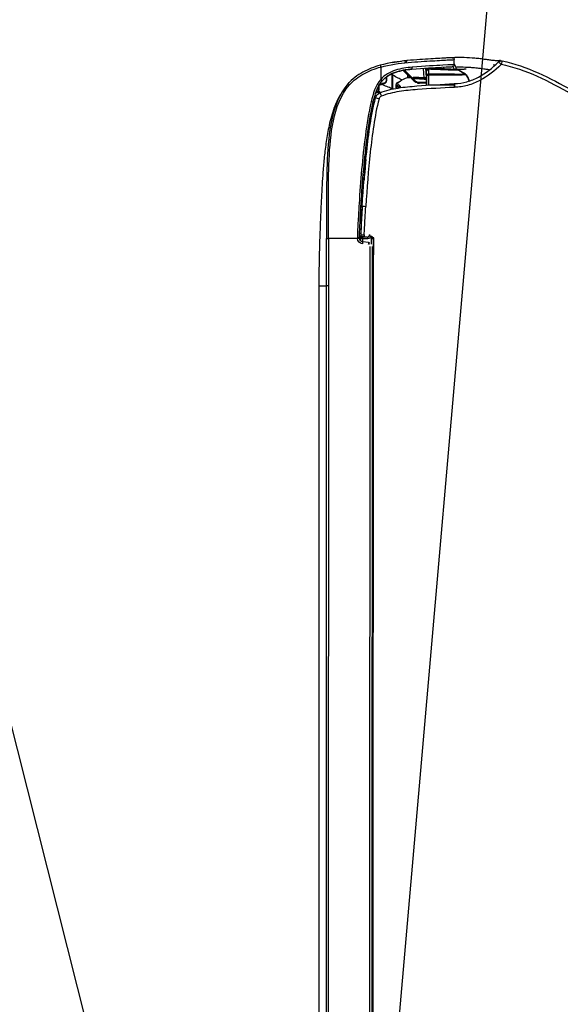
# Model space of a CAD drawing. Header units: millimetres. Extents: x 922208 to 1069538, y -182208 to -99877.
# Tile 185 of 256: x 997838 to 997977, y -165619 to -165365. Entities that reach past the tile are written whole.
import ezdxf
from ezdxf import colors
from ezdxf.entities.mleader import LeaderData, LeaderLine
from ezdxf.math import Vec2, Vec3

# ---------------------------------------------------------------- set-up
doc = ezdxf.new("R2010")
doc.units = ezdxf.units.MM
doc.header["$MEASUREMENT"] = 0
doc.layers.add('IS_KLIM Opis_Średnice', color=7, linetype='Continuous', lineweight=9)
doc.layers.add('IS_KLIM_urządzenia', color=3, linetype='Continuous')

# ---------------------------------------------------------------- blocks, each defined once
blk = doc.blocks.new('G$CFEA986A8')
at = {"layer": 'IS_KLIM_urządzenia', "linetype": 'Continuous'}
for p, q in [((2.71, 28.23), (3.1, 35.54)), ((3.1, 35.54), (3.1, 35.54)), ((3.24, 36.01), (3.24, 36.02)), ((3.24, 36.02), (3.24, 36.01)), ((2.74, 28.23), (2.74, 28.23)), ((3.03, 28.23), (3.03, 28.23)), ((4.22, 28.23), (4.22, 28.23)), ((4.55, 28.23), (4.55, 28.23)), ((2.73, 27.62), (4.82, 27.62)), ((2.74, 27.41), (5, 27.61)), ((5.25, 27.13), (2.77, 26.91)), ((3.18, 21.95), (5.57, 24.34)), ((5.93, 24.34), (3.22, 21.63)), ((5.57, 24.34), (5.44, 24.33)), ((5.57, 24.34), (5.85, 24.61)), ((5.93, 24.34), (5.57, 24.34)), ((6.02, 24.44), (5.93, 24.34)), ((46.34, 14.13), (46.34, 14)), ((50.7, 14.13), (46.34, 14.13)), ((46.52, 13.99), (46.52, 13.96)), ((46.52, 13.96), (921.55, 13.84)), ((46.52, 13.51), (46.52, 13.96)), ((48, 13.51), (46.52, 13.51)), ((47.59, 12.8), (47.38, 11.3)), ((48.58, 13.7), (919.48, 13.58)), ((919.48, 13.06), (48.58, 13.18)), ((46.64, 11.21), (47.36, 11.21)), ((46.64, 11.21), (46.64, 10.75)), ((47.11, 10.75), (46.64, 10.75)), ((46.54, 9.92), (46.54, 2.46)), ((58.73, 0), (909.33, -0.12)), ((58.74, 2.46), (909.33, 2.34)), ((909.33, 1.87), (58.74, 1.98)), ((58.74, 0), (58.74, 1.98))]:
    blk.add_line(p, q, dxfattribs=at)
for points in [[(37.64, 10.75, 0), (37.64, 10.76, 0), (37.64, 10.76, 0), (37.64, 10.77, 0), (37.64, 10.78, 0), (37.64, 10.79, 0), (37.64, 10.8, 0), (37.64, 10.81, 0), (37.64, 10.82, 0), (37.64, 10.83, 0), (37.64, 10.84, 0), (37.64, 10.84, 0), (37.65, 10.85, 0), (37.65, 10.86, 0), (37.65, 10.87, 0), (37.65, 10.88, 0), (37.65, 10.89, 0), (37.65, 10.9, 0), (37.65, 10.91, 0), (37.65, 10.92, 0), (37.65, 10.92, 0), (37.65, 10.93, 0), (37.65, 10.94, 0), (37.65, 10.95, 0), (37.65, 10.96, 0), (37.65, 10.97, 0), (37.65, 10.98, 0), (37.65, 10.99, 0), (37.65, 11, 0), (37.65, 11, 0), (37.65, 11.01, 0), (37.65, 11.02, 0), (37.65, 11.03, 0), (37.65, 11.04, 0), (37.65, 11.05, 0), (37.65, 11.06, 0), (37.65, 11.07, 0), (37.65, 11.08, 0), (37.65, 11.08, 0), (37.65, 11.09, 0), (37.65, 11.1, 0), (37.65, 11.11, 0), (37.65, 11.12, 0), (37.65, 11.13, 0), (37.66, 11.14, 0), (37.66, 11.15, 0), (37.66, 11.16, 0), (37.66, 11.16, 0), (37.66, 11.17, 0), (37.66, 11.18, 0), (37.66, 11.19, 0)], [(37.72, 10.74, 0), (37.72, 10.75, 0), (37.72, 10.76, 0), (37.72, 10.77, 0), (37.72, 10.78, 0), (37.72, 10.79, 0), (37.72, 10.79, 0), (37.72, 10.8, 0), (37.72, 10.81, 0), (37.72, 10.82, 0), (37.72, 10.83, 0), (37.73, 10.84, 0), (37.73, 10.85, 0), (37.73, 10.86, 0), (37.73, 10.87, 0), (37.73, 10.87, 0), (37.73, 10.88, 0), (37.73, 10.89, 0), (37.73, 10.9, 0), (37.73, 10.91, 0), (37.73, 10.92, 0), (37.73, 10.93, 0), (37.73, 10.94, 0), (37.73, 10.95, 0), (37.73, 10.95, 0), (37.73, 10.96, 0), (37.73, 10.97, 0), (37.73, 10.98, 0), (37.73, 10.99, 0), (37.73, 11, 0), (37.73, 11.01, 0), (37.73, 11.02, 0), (37.73, 11.03, 0), (37.73, 11.03, 0), (37.73, 11.04, 0), (37.73, 11.05, 0), (37.73, 11.06, 0), (37.73, 11.07, 0), (37.73, 11.08, 0), (37.73, 11.09, 0), (37.73, 11.1, 0), (37.73, 11.11, 0), (37.73, 11.11, 0), (37.73, 11.12, 0), (37.73, 11.13, 0), (37.74, 11.14, 0), (37.74, 11.15, 0), (37.74, 11.16, 0), (37.74, 11.17, 0), (37.74, 11.18, 0), (37.74, 11.19, 0)]]:
    blk.add_polyline3d(points, dxfattribs=at)
at = {"layer": 'IS_KLIM_urządzenia', "linetype": 'Continuous', "extrusion": (0, 0, -1)}
for centre, radius, start, end in [((-1.84, 46.94), 1, 314.7826, 11.7219), ((-0.53, 34.35), 0.5, 357.2068, 90), ((-1.83, 34.35), 0.5, 90, 177.181), ((-46.64, 11.25), 0.5, 270, 357), ((-46.39, 11.44), 1, 188, 264.2856), ((-46.39, 11.42), 1.5, 188, 264.2856)]:
    blk.add_arc(centre, radius, start, end, dxfattribs=at)
at = {"layer": 'IS_KLIM_urządzenia', "linetype": 'Continuous', "extrusion": (-1.54693e-05, -6.12303e-17, -1)}
blk.add_arc((-3.24, 28.23, -0.01), 0.498, 270, 359.4983, dxfattribs=at)
at = {"layer": 'IS_KLIM_urządzenia', "linetype": 'Continuous'}
for centre, start, end in [((2.5, 23.81), 5.1428, 5.6972), ((48.11, 12.87), 160.3327, 163.928), ((45.54, 11.27), 267.736, 0)]:
    blk.add_arc(centre, 0.5, start, end, dxfattribs=at)
for centre, major_axis, ratio, start_param, end_param in [((1.84, 46.94), (0.979, -0.203), 0.056856, 3.141593, 4.651384), ((1.84, 46.94), (0.704, 0.71), 0.020204, 1.651706, 3.141593), ((7.71, 34.94), (-0.999, -0.049), 0.051256, 0, 1.514472), ((7.71, 34.9), (-0.999, -0.047), 0.051373, 0, 1.514578), ((3.38, 28.23), (0, -0.498), 0.705765, 4.721116, 6.283185), ((3.96, 27.4), (0.499, -0.033), 0.703948, 0.778487, 1.449237), ((6.36, 25.91), (0.25, 0.009), 0.004928, 6.283059, 7.845078), ((2.49, 23.87), (-0.498, -0.042), 0.40242, 3.141593, 4.712356), ((2.5, 23.81), (-0.498, -0.05), 0.399009, 3.140125, 4.706849), ((2.5, 23.81), (-0.498, -0.045), 0.399039, 3.141593, 4.710711), ((5.85, 24.61), (-0.177, 0.177), 0.009872, 3.141593, 4.709921), ((1.28, 22.79), (0.498, 0.048), 0.655613, 3.140676, 4.596546), ((6.84, 20.48), (0.38, 0.325), 0.906204, 2.398026, 3.130887), ((7.44, 20.5), (-0.376, 0.33), 0.885836, 0.804441, 2.115185), ((7.76, 20.85), (-0.367, 0.34), 0.8822, 0.840111, 2.138766), ((8.04, 20.89), (0.282, 0.413), 0.898755, 2.160862, 3.167773), ((2.45, 15.93), (0.482, 0.133), 0.040619, 3.141593, 4.662666), ((5.63, 15.93), (-0.326, -0.379), 0.006066, 1.506881, 3.141593), ((5.72, 17.3), (0, 0.2), 0.576627, 4.721116, 6.283185), ((6.49, 16.72), (0.192, 0.056), 0.184381, 5.301873, 6.283185), ((8.07, 15.3), (0, 0.2), 0.433029, 4.721116, 6.283185), ((8.86, 15.62), (0.19, -0.061), 0.210046, 2.527177, 3.153928), ((8.96, 15.32), (-0.191, 0.059), 0.212832, 4.135574, 5.657225), ((9.97, 16.14), (-0.925, -0.381), 0.043497, 0, 1.508611), ((10.63, 15.55), (-0.263, -0.965), 0.021464, 4.784953, 6.283185), ((8.8, 14.85), (0.18, 0.087), 0.196125, 5.117147, 6.283185), ((11.38, 13.51), (-0.117, -0.486), 0.019962, 3.141593, 4.771045), ((45.52, 13.53), (0.02, 0.5), 1, 3.141593, 4.708057), ((45.52, 13.53), (-0.02, -0.5), 0.999999, 0, 1.547993), ((45.57, 13.52), (-0.02, -0.5), 0.955746, 0, 1.547846), ((46.52, 13.46), (0.5, -0.017), 0.998628, 1.605655, 3.113607), ((46.52, 13.46), (-0.5, 0.017), 0.093825, 4.715665, 5.983293), ((48.08, 12.73), (0.495, -0.07), 0.051828, 3.141593, 4.719673), ((48.11, 12.87), (0.48, -0.138), 0.050296, 3.141584, 4.726878), ((39.42, 10.08), (0.996, -0.087), 0.841749, 1.62689, 2.181571), ((45.54, 11.73), (0.5, 0), 0.093428, 4.788501, 6.283185), ((46.57, 12.58), (0.499, 0.026), 0.09496, 3.141593, 4.707412), ((46.64, 11.25), (0.499, 0.026), 0.096366, 3.141593, 4.707339), ((46.39, 9.94), (0, -0.5), 0.000142, 3.141593, 4.764749), ((46.54, 9.95), (0.05, -0.498), 0.005219, 3.141593, 4.764488), ((47.87, 11.23), (0.495, -0.07), 0.051828, 3.141593, 4.719673), ((7.1, 7.87), (0.331, 0.375), 0.006851, 3.141593, 4.648558), ((46.54, 2.49), (0, 0.5), 0.000013, 3.173368, 4.660029)]:
    blk.add_ellipse(centre, major_axis=major_axis, ratio=ratio, start_param=start_param, end_param=end_param, dxfattribs=at)
at = {"layer": 'IS_KLIM_urządzenia', "linetype": 'Continuous', "extrusion": (0, 0, -1)}
for centre, major_axis, ratio, start_param, end_param in [((3.24, 28.23), (0.352, -0.352), 0.999998, 0.785397, 2.347467), ((48.58, 12.65), (-0.13, -1.08), 0.917565, 1.59215, 1.795783), ((-21.42, 382.85), (-1476.17, -4886.86), 0.031997, 4.778832, 4.778918), ((7.64, 474.84), (-1862.82, -6167.7), 0.025163, 4.780022, 4.78009), ((5.18, 514.21), (-1939.65, -6425.41), 0.026246, 4.782823, 4.782889)]:
    blk.add_ellipse(centre, major_axis=major_axis, ratio=ratio, start_param=start_param, end_param=end_param, dxfattribs=at)
at = {"layer": 'IS_KLIM_urządzenia', "linetype": 'Continuous'}
for points, knots in [([(0.86, 47.14), (2.21, 53.63), (5.22, 59.45), (9.22, 66.61), (10.01, 68.05), (11.28, 71.07), (11.73, 72.68), (12.3, 75.96), (12.44, 77.6), (12.52, 80.9), (12.49, 82.59), (12.38, 84.21)], [0, 0, 0, 0, 0.5, 0.5, 0.625, 0.625, 0.75, 0.75, 0.875, 0.875, 1, 1, 1, 1]), ([(13.31, 84.26), (13.43, 82.58), (13.45, 80.92), (13.38, 77.59), (13.25, 75.94), (12.69, 72.64), (12.26, 71.01), (11.03, 67.94), (10.25, 66.49), (7.83, 62.15), (6.23, 59.26), (3.53, 53.27), (2.44, 50.17), (1.77, 46.9)], [0, 0, 0, 0, 0.125, 0.125, 0.25, 0.25, 0.375, 0.375, 0.5, 0.5, 0.75, 0.75, 1, 1, 1, 1]), ([(0.79, 46.38), (0.81, 46.35), (0.83, 46.15), (0.82, 45.56), (0.75, 44.68), (0.59, 43.52), (0.41, 42.19), (0.23, 40.79), (0.06, 38.91), (-0.02, 36.7), (0.03, 34.49), (0.09, 33.16), (0.12, 32.58)], [0, 0, 0, 0, 0.12885, 0.245282, 0.335122, 0.40726, 0.471799, 0.536509, 0.604482, 0.745543, 0.884733, 1, 1, 1, 1]), ([(6.71, 34.89), (6.66, 35.97), (6.51, 37.05), (5.93, 39.13), (5.52, 40.14), (4.02, 42.98), (2.67, 44.7), (1.13, 46.23)], [0, 0, 0, 0, 0.25, 0.25, 0.5, 0.5, 1, 1, 1, 1]), ([(1.77, 46.9), (3.4, 45.28), (4.82, 43.46), (6.4, 40.45), (6.84, 39.38), (7.45, 37.17), (7.6, 36.03), (7.65, 34.88)], [0, 0, 0, 0, 0.5, 0.5, 0.75, 0.75, 1, 1, 1, 1]), ([(3.15, 43.79), (3.12, 43.57), (3.04, 42.96), (2.88, 41.81), (2.7, 40.4), (2.54, 38.56), (2.49, 36.85), (2.5, 35.65), (2.51, 35.23)], [0, 0, 0, 0, 0.089993, 0.237107, 0.37975, 0.527052, 0.833503, 1, 1, 1, 1]), ([(3.13, 43.63), (3.06, 43.24), (2.83, 41.75), (2.67, 40.26), (2.59, 39.15)], [0, 0, 0, 0, 0.261547, 1, 1, 1, 1]), ([(2.71, 28.23), (2.79, 29.71), (2.87, 31.19), (2.97, 33.03), (2.98, 33.41), (3.02, 34.12), (3.04, 34.46), (3.08, 35.26), (3.1, 35.51), (3.1, 35.54)], [0, 0, 0, 0, 0.5, 0.5, 0.625, 0.625, 0.75, 0.75, 1, 1, 1, 1]), ([(3.01, 37.92), (3, 37.79), (2.99, 37.66), (2.97, 37.49), (2.97, 37.46), (2.96, 37.42)], [0, 0, 0, 0, 0.794972, 0.794972, 1, 1, 1, 1]), ([(3.24, 36.01), (3.24, 35.99), (3.25, 35.75), (3.24, 34.97), (3.24, 34.63), (3.22, 33.9), (3.2, 33.49), (3.13, 31.47), (3.07, 29.85), (3.01, 28.23)], [0, 0, 0, 0, 0.25, 0.25, 0.375, 0.375, 0.5, 0.5, 1, 1, 1, 1]), ([(3.25, 36.01), (3.24, 36), (3.2, 35.94), (3.15, 35.84), (3.12, 35.72), (3.11, 35.65), (3.1, 35.62), (3.1, 35.62), (3.1, 35.62), (3.1, 35.62), (3.1, 35.61), (3.18, 36.23), (3.09, 35.5), (3.1, 35.58), (3.1, 35.58)], [0, 0, 0, 0, 0.004098, 0.020773, 0.033488, 0.040418, 0.042471, 0.042689, 0.042703, 0.042705, 0.042705, 0.045311, 0.81751, 1, 1, 1, 1]), ([(3.1, 35.54), (3.1, 35.58), (3.1, 35.55), (3.1, 35.54), (3.1, 35.54), (3.1, 35.54)], [0, 0, 0, 0, 0.5, 0.5, 1, 1, 1, 1]), ([(3.1, 35.54), (3.1, 35.54), (3.1, 35.54), (3.1, 35.54), (3.1, 35.54), (3.1, 35.54)], [0, 0, 0, 0, 0.501823, 0.501823, 1, 1, 1, 1]), ([(3.1, 35.54), (3.1, 35.54), (3.1, 35.54), (3.1, 35.54), (3.1, 35.54), (3.1, 35.54)], [0, 0, 0, 0, 0.497529, 0.497529, 1, 1, 1, 1]), ([(3.24, 36.01), (3.49, 36.42), (3.74, 36.82), (4.08, 37.39), (4.18, 37.55), (4.28, 37.72)], [0, 0, 0, 0, 0.711043, 0.711043, 1, 1, 1, 1]), ([(3.24, 36.01), (3.5, 36.43), (3.75, 36.85), (4.1, 37.41), (4.19, 37.57), (4.28, 37.72)], [0, 0, 0, 0, 0.731926, 0.731926, 1, 1, 1, 1]), ([(4.29, 37.71), (3.97, 37.19), (3.65, 36.67), (3.3, 36.1), (3.27, 36.06), (3.24, 36.01)], [0, 0, 0, 0, 0.917621, 0.917621, 1, 1, 1, 1]), ([(3.24, 36.01), (3.24, 36.01), (3.24, 36.01), (3.24, 36.01), (3.24, 36.01), (3.24, 36.01)], [0, 0, 0, 0, 0.266653, 0.266653, 1, 1, 1, 1]), ([(3.24, 36.01), (3.24, 36.01), (3.24, 36.01), (3.24, 36.01), (3.24, 36.01), (3.24, 36.01), (3.24, 36.01), (3.24, 36.01)], [0, 0, 0, 0, 0.156997, 0.156997, 0.784985, 0.784985, 1, 1, 1, 1]), ([(4.2, 28.23), (4.2, 29.24), (4.2, 30.24), (4.21, 32.24), (4.2, 33.27), (4.22, 35.2), (4.25, 36.11), (4.29, 37.36), (4.3, 37.7), (4.29, 37.71)], [0, 0, 0, 0, 0.25, 0.25, 0.5, 0.5, 0.75, 0.75, 1, 1, 1, 1]), ([(4.28, 37.72), (4.28, 37.72), (4.28, 37.72), (4.28, 37.72), (4.28, 37.72), (4.28, 37.72)], [0, 0, 0, 0, 0.500001, 0.500001, 1, 1, 1, 1]), ([(4.45, 37.88), (4.45, 37.88), (4.43, 37.87), (4.42, 37.86), (4.4, 37.84), (4.37, 37.82), (4.35, 37.8), (4.32, 37.76), (4.29, 37.72), (4.29, 37.72)], [0, 0, 0, 0, 0.029241, 0.088276, 0.151647, 0.25725, 0.525964, 0.992323, 1, 1, 1, 1]), ([(4.44, 37.88), (4.44, 37.88), (4.44, 37.88), (4.44, 37.88), (4.44, 37.88), (4.44, 37.88)], [0, 0, 0, 0, 0.593674, 0.593674, 1, 1, 1, 1]), ([(4.44, 37.87), (4.45, 37.85), (4.46, 37.53), (4.52, 36.29), (4.55, 35.36), (4.57, 33.39), (4.56, 32.34), (4.56, 30.29), (4.55, 29.26), (4.55, 28.23)], [0, 0, 0, 0, 0.25, 0.25, 0.5, 0.5, 0.75, 0.75, 1, 1, 1, 1]), ([(0.03, 34.32), (0.03, 34.32), (0.05, 33.82), (0.16, 31.93), (0.24, 30.52), (0.46, 27.06), (0.57, 24.97), (1, 20.5), (1.33, 18.12), (1.97, 15.8)], [0, 0, 0, 0, 0.25, 0.25, 0.5, 0.5, 0.75, 0.75, 1, 1, 1, 1]), ([(2.43, 15.91), (1.79, 18.29), (1.47, 20.73), (1.05, 25.3), (0.94, 27.43), (0.73, 30.97), (0.65, 32.4), (0.55, 34.34), (0.52, 34.85), (0.53, 34.85)], [0, 0, 0, 0, 0.25, 0.25, 0.5, 0.5, 0.75, 0.75, 1, 1, 1, 1]), ([(3.08, 35.41), (2.6, 35.32), (2.12, 35.16), (1.64, 34.89), (1.62, 34.88), (1.59, 34.86)], [0, 0, 0, 0, 0.948448, 0.948448, 1, 1, 1, 1]), ([(1.83, 34.85), (1.83, 34.85), (1.87, 33.81), (2.08, 30.02), (2.21, 27.26), (2.47, 24.07)], [0, 0, 0, 0, 0.5, 0.5, 1, 1, 1, 1]), ([(2.99, 23.91), (2.73, 26.99), (2.59, 29.69), (2.38, 33.37), (2.33, 34.37), (2.33, 34.37)], [0, 0, 0, 0, 0.500106, 0.500106, 1, 1, 1, 1]), ([(6.71, 34.85), (6.71, 34.85), (6.71, 34.85), (6.71, 34.86), (6.71, 34.88), (6.71, 34.89)], [0, 0, 0, 0, 0.001471, 0.001471, 1, 1, 1, 1]), ([(9.05, 15.75), (8.42, 17.27), (8.08, 18.84), (7.57, 22), (7.42, 23.6), (7.06, 28.42), (6.86, 31.65), (6.71, 34.85)], [0, 0, 0, 0, 0.25, 0.25, 0.5, 0.5, 1, 1, 1, 1]), ([(7.11, 34.81), (7.11, 34.78), (7.11, 34.74), (7.11, 33.65), (7.11, 32.55), (7.11, 30.39), (7.11, 29.31), (7.11, 28.23)], [0, 0, 0, 0, 0.017199, 0.017199, 0.508599, 0.508599, 1, 1, 1, 1]), ([(7.65, 34.88), (7.65, 34.88), (7.65, 34.88), (7.65, 34.87), (7.66, 34.86), (7.66, 34.84)], [0, 0, 0, 0, 0.001414, 0.001414, 1, 1, 1, 1]), ([(7.66, 34.84), (7.81, 31.68), (8, 28.52), (8.36, 23.79), (8.5, 22.21), (8.99, 19.1), (9.32, 17.56), (9.93, 16.07)], [0, 0, 0, 0, 0.5, 0.5, 0.75, 0.75, 1, 1, 1, 1]), ([(0.12, 32.67), (0.12, 32.66), (0.12, 32.66), (0.12, 32.65), (0.12, 32.65), (0.12, 32.64), (0.12, 32.64), (0.12, 32.64)], [0, 0, 0, 0, 0.491862, 0.491862, 0.745898, 0.745898, 1, 1, 1, 1]), ([(2.71, 28.23), (2.71, 28.23), (2.73, 28.23), (2.81, 28.23), (2.86, 28.23), (2.96, 28.23), (2.98, 28.23), (3.01, 28.23)], [0, 0, 0, 0, 0.429968, 0.429968, 0.860069, 0.860069, 1, 1, 1, 1]), ([(2.74, 28.23), (2.74, 28.23), (2.75, 28.23), (2.8, 28.23), (2.84, 28.23), (2.94, 28.23), (2.98, 28.23), (3.03, 28.23)], [0, 0, 0, 0, 0.311909, 0.311909, 0.74389, 0.74389, 1, 1, 1, 1]), ([(4.2, 28.23), (4.24, 28.23), (4.29, 28.23), (4.39, 28.23), (4.44, 28.23), (4.52, 28.23), (4.53, 28.23), (4.55, 28.23)], [0, 0, 0, 0, 0.437327, 0.437327, 0.874715, 0.874715, 1, 1, 1, 1]), ([(4.56, 27.74), (4.51, 27.74), (4.42, 27.76), (4.31, 27.88), (4.24, 28.04), (4.23, 28.17), (4.22, 28.23)], [0, 0, 0, 0, 0.28901, 0.499661, 0.756628, 1, 1, 1, 1]), ([(4.22, 28.23), (4.27, 28.23), (4.37, 28.23), (4.49, 28.23), (4.55, 28.23)], [0, 0, 0, 0, 0.500276, 1, 1, 1, 1]), ([(4.56, 27.74), (4.56, 27.74), (4.56, 27.74), (4.56, 27.75), (4.56, 27.76), (4.56, 27.78), (4.56, 27.8), (4.55, 27.84), (4.55, 27.86), (4.55, 27.9), (4.55, 27.93), (4.55, 27.98), (4.55, 28.01), (4.55, 28.1), (4.55, 28.16), (4.55, 28.23)], [0, 0, 0, 0, 0.125, 0.125, 0.25, 0.25, 0.375, 0.375, 0.5, 0.5, 0.625, 0.625, 0.75, 0.75, 1, 1, 1, 1]), ([(4.55, 28.23), (4.95, 28.23), (5.36, 28.23), (5.99, 28.23), (6.21, 28.23), (6.62, 28.23), (6.8, 28.23), (7.03, 28.23), (7.07, 28.23), (7.11, 28.23)], [0, 0, 0, 0, 0.474817, 0.474817, 0.737386, 0.737386, 0.953021, 0.953021, 1, 1, 1, 1]), ([(7.11, 28.23), (6.67, 28.23), (6.22, 28.23), (5.37, 28.23), (4.96, 28.23), (4.55, 28.23)], [0, 0, 0, 0, 0.51841, 0.51841, 1, 1, 1, 1]), ([(3.38, 27.74), (3.34, 27.74), (3.31, 27.74), (3.27, 27.74), (3.25, 27.74), (3.24, 27.74), (3.24, 27.74), (3.24, 27.74)], [0, 0, 0, 0, 0.429844, 0.429844, 0.859217, 0.859217, 1, 1, 1, 1]), ([(4.56, 27.74), (4.44, 27.74), (4.31, 27.74), (4.06, 27.74), (3.93, 27.74), (3.66, 27.74), (3.52, 27.74), (3.38, 27.74)], [0, 0, 0, 0, 0.316882, 0.316882, 0.640659, 0.640659, 1, 1, 1, 1]), ([(7.11, 27.74), (7.03, 27.74), (6.94, 27.74), (6.49, 27.74), (6.13, 27.74), (5.36, 27.74), (4.96, 27.74), (4.56, 27.74)], [0, 0, 0, 0, 0.097737, 0.097737, 0.528149, 0.528149, 1, 1, 1, 1]), ([(5, 27.61), (5.04, 27.61), (5.07, 27.6), (5.13, 27.56), (5.16, 27.53), (5.21, 27.45), (5.22, 27.41), (5.24, 27.31), (5.25, 27.26), (5.25, 27.18), (5.25, 27.15), (5.25, 27.13)], [0, 0, 0, 0, 0.247479, 0.247479, 0.496795, 0.496795, 0.717384, 0.717384, 0.907765, 0.907765, 1, 1, 1, 1]), ([(5.22, 24.33), (5.23, 24.5), (5.24, 24.66), (5.29, 25.49), (5.34, 26.16), (5.4, 27.13), (5.42, 27.43), (5.44, 27.74)], [0, 0, 0, 0, 0.146562, 0.146562, 0.73281, 0.73281, 1, 1, 1, 1]), ([(5.66, 27.74), (5.61, 26.91), (5.55, 26.08), (5.48, 24.95), (5.46, 24.64), (5.44, 24.33)], [0, 0, 0, 0, 0.72849, 0.72849, 1, 1, 1, 1]), ([(5.85, 24.61), (5.99, 24.75), (6.1, 24.92), (6.27, 25.27), (6.33, 25.46), (6.36, 25.74), (6.36, 25.83), (6.36, 25.91)], [0, 0, 0, 0, 0.410681, 0.410681, 0.822529, 0.822529, 1, 1, 1, 1]), ([(6.61, 25.92), (6.61, 25.82), (6.61, 25.72), (6.57, 25.4), (6.51, 25.18), (6.33, 24.81), (6.22, 24.65), (6.07, 24.48), (6.05, 24.46), (6.02, 24.44)], [0, 0, 0, 0, 0.177731, 0.177731, 0.59018, 0.59018, 0.940555, 0.940555, 1, 1, 1, 1]), ([(6.36, 25.91), (6.35, 26.08), (6.35, 26.24), (6.33, 26.85), (6.31, 27.29), (6.3, 27.74)], [0, 0, 0, 0, 0.274035, 0.274035, 1, 1, 1, 1]), ([(6.54, 27.74), (6.55, 27.64), (6.55, 27.54), (6.57, 26.93), (6.59, 26.42), (6.61, 25.92)], [0, 0, 0, 0, 0.164291, 0.164291, 1, 1, 1, 1]), ([(2.48, 24.01), (2.6, 22.61), (2.81, 21.15), (3.72, 18.3), (4.46, 16.92), (5.61, 15.91)], [0, 0, 0, 0, 0.5, 0.5, 1, 1, 1, 1]), ([(2.99, 23.85), (3, 23.81), (3, 23.77), (3.01, 23.64), (3.02, 23.54), (3.05, 23.29), (3.07, 23.13), (3.12, 22.73), (3.15, 22.48), (3.24, 21.89), (3.31, 21.55), (3.54, 20.47), (3.75, 19.74), (4.26, 18.52), (4.52, 18.02), (4.84, 17.55)], [0, 0, 0, 0, 0.01825, 0.01825, 0.060304, 0.060304, 0.132525, 0.132525, 0.246095, 0.246095, 0.402611, 0.402611, 0.74532, 0.74532, 1, 1, 1, 1]), ([(5.96, 16.31), (4.87, 17.25), (4.17, 18.54), (3.31, 21.19), (3.11, 22.55), (2.99, 23.85)], [0, 0, 0, 0, 0.5, 0.5, 1, 1, 1, 1]), ([(5.22, 24.33), (5.2, 24.33), (5.19, 24.33), (5.14, 24.33), (5.1, 24.33), (5.07, 24.33)], [0, 0, 0, 0, 0.325415, 0.325415, 1, 1, 1, 1]), ([(5.3, 22.33), (5.24, 22.47), (5.2, 22.67), (5.14, 23.06), (5.12, 23.23), (5.11, 23.41)], [0, 0, 0, 0, 0.624288, 0.624288, 1, 1, 1, 1]), ([(5.44, 24.33), (5.41, 24.33), (5.38, 24.33), (5.33, 24.33), (5.3, 24.33), (5.26, 24.33), (5.24, 24.33), (5.22, 24.33), (5.22, 24.33), (5.22, 24.33)], [0, 0, 0, 0, 0.315815, 0.315815, 0.631664, 0.631664, 0.946964, 0.946964, 1, 1, 1, 1]), ([(0.78, 22.75), (0.79, 22.7), (0.79, 22.67), (0.8, 22.61), (0.8, 22.59), (0.8, 22.57), (0.8, 22.57), (0.8, 22.59), (0.8, 22.6), (0.8, 22.61)], [0, 0, 0, 0, 0.272721, 0.272721, 0.545029, 0.545029, 0.816327, 0.816327, 1, 1, 1, 1]), ([(0.8, 22.62), (0.8, 22.61), (0.8, 22.58), (0.8, 22.58), (0.8, 22.57), (0.8, 22.56), (0.8, 22.55), (0.81, 22.53), (0.82, 22.47), (0.86, 22.37), (0.95, 22.25), (1.09, 22.16), (1.21, 22.12), (1.28, 22.13), (1.28, 22.13)], [0, 0, 0, 0, 0.067693, 0.176783, 0.191923, 0.20101, 0.210642, 0.23464, 0.289457, 0.395964, 0.591763, 0.776207, 0.974695, 1, 1, 1, 1]), ([(5.76, 21.33), (5.6, 21.04), (5.45, 20.74), (5.04, 19.97), (4.79, 19.48), (4.54, 19)], [0, 0, 0, 0, 0.379029, 0.379029, 1, 1, 1, 1]), ([(6.97, 20.49), (6.88, 20.38), (6.78, 20.33), (6.57, 20.3), (6.46, 20.36), (6.36, 20.47)], [0, 0, 0, 0, 0.456839, 0.456839, 1, 1, 1, 1]), ([(7.29, 20.84), (7.3, 20.84), (7.3, 20.85), (7.35, 20.89), (7.4, 20.91), (7.49, 20.91), (7.53, 20.9), (7.57, 20.87)], [0, 0, 0, 0, 0.062565, 0.062565, 0.548357, 0.548357, 1, 1, 1, 1]), ([(7.95, 19), (7.84, 19), (7.73, 19), (7.18, 19), (6.75, 19), (6.13, 19), (5.95, 19), (5.2, 19), (4.63, 19), (4.07, 19)], [0, 0, 0, 0, 0.084494, 0.084494, 0.422472, 0.422472, 0.560579, 0.560579, 1, 1, 1, 1]), ([(4.15, 18.8), (4.53, 18.8), (4.9, 18.8), (5.72, 18.8), (6.16, 18.8), (6.86, 18.8), (7.12, 18.8), (7.57, 18.8), (7.77, 18.8), (7.97, 18.8)], [0, 0, 0, 0, 0.296997, 0.296997, 0.640532, 0.640532, 0.845161, 0.845161, 1, 1, 1, 1]), ([(7.97, 18.8), (7.8, 18.37), (7.62, 17.93), (7.27, 17.03), (7.09, 16.55), (6.91, 16.08)], [0, 0, 0, 0, 0.478968, 0.478968, 1, 1, 1, 1]), ([(7.06, 19.82), (7.08, 19.82), (7.09, 19.82), (7.2, 19.84), (7.3, 19.92), (7.39, 20.05)], [0, 0, 0, 0, 0.174867, 0.174867, 1, 1, 1, 1]), ([(7.91, 20), (7.87, 20.01), (7.82, 20.01), (7.65, 20.02), (7.52, 20.03), (7.39, 20.05)], [0, 0, 0, 0, 0.263267, 0.263267, 1, 1, 1, 1]), ([(1.97, 15.8), (2.4, 14.23), (2.97, 12.73), (4.54, 9.9), (5.54, 8.58), (6.77, 7.49)], [0, 0, 0, 0, 0.5, 0.5, 1, 1, 1, 1]), ([(7.08, 7.84), (5.89, 8.89), (4.93, 10.17), (3.41, 12.92), (2.85, 14.38), (2.43, 15.91)], [0, 0, 0, 0, 0.5, 0.5, 1, 1, 1, 1]), ([(2.43, 15.91), (3.38, 15.91), (4.33, 15.91), (5.39, 15.91), (5.5, 15.91), (5.61, 15.91)], [0, 0, 0, 0, 0.894615, 0.894615, 1, 1, 1, 1]), ([(5.72, 17.5), (5.61, 17.5), (5.5, 17.5), (5.23, 17.5), (5.05, 17.5), (4.88, 17.5)], [0, 0, 0, 0, 0.390013, 0.390013, 1, 1, 1, 1]), ([(5.03, 17.3), (5.22, 17.3), (5.41, 17.3), (5.68, 17.3), (5.76, 17.3), (5.84, 17.3)], [0, 0, 0, 0, 0.696556, 0.696556, 1, 1, 1, 1]), ([(6.68, 16.78), (6.65, 16.88), (6.61, 16.98), (6.49, 17.14), (6.42, 17.22), (6.27, 17.35), (6.17, 17.4), (5.96, 17.48), (5.84, 17.5), (5.72, 17.5)], [0, 0, 0, 0, 0.230955, 0.230955, 0.455697, 0.455697, 0.706422, 0.706422, 1, 1, 1, 1]), ([(5.84, 17.3), (5.93, 17.3), (6.03, 17.28), (6.2, 17.22), (6.27, 17.18), (6.4, 17.08), (6.45, 17.02), (6.54, 16.88), (6.58, 16.81), (6.61, 16.72)], [0, 0, 0, 0, 0.299295, 0.299295, 0.552236, 0.552236, 0.775182, 0.775182, 1, 1, 1, 1]), ([(8.07, 15.5), (7.95, 15.5), (7.83, 15.5), (7.52, 15.5), (7.32, 15.5), (7.13, 15.5)], [0, 0, 0, 0, 0.379834, 0.379834, 1, 1, 1, 1]), ([(8.98, 14.93), (8.93, 15.03), (8.86, 15.13), (8.71, 15.28), (8.62, 15.34), (8.42, 15.44), (8.31, 15.48), (8.16, 15.5), (8.12, 15.5), (8.07, 15.5)], [0, 0, 0, 0, 0.291856, 0.291856, 0.579131, 0.579131, 0.886367, 0.886367, 1, 1, 1, 1]), ([(8.16, 15.3), (8.19, 15.3), (8.23, 15.3), (8.35, 15.28), (8.44, 15.26), (8.6, 15.18), (8.67, 15.13), (8.79, 15), (8.84, 14.93), (8.88, 14.85)], [0, 0, 0, 0, 0.114875, 0.114875, 0.424433, 0.424433, 0.71152, 0.71152, 1, 1, 1, 1]), ([(10.37, 14.59), (10.22, 14.63), (10.07, 14.69), (9.73, 14.88), (9.55, 15.02), (9.25, 15.35), (9.13, 15.55), (9.05, 15.75)], [0, 0, 0, 0, 0.262451, 0.262451, 0.631307, 0.631307, 1, 1, 1, 1]), ([(9.93, 16.07), (9.97, 15.97), (10.03, 15.87), (10.18, 15.7), (10.27, 15.63), (10.44, 15.54), (10.52, 15.51), (10.59, 15.49)], [0, 0, 0, 0, 0.368676, 0.368676, 0.737518, 0.737518, 1, 1, 1, 1]), ([(10.59, 15.49), (12.85, 14.87), (15.14, 14.47), (19.73, 13.76), (22.04, 13.48), (28.97, 12.72), (33.62, 12.36), (38.26, 12.08)], [0, 0, 0, 0, 0.25, 0.25, 0.5, 0.5, 1, 1, 1, 1]), ([(8.98, 14.93), (9.03, 14.82), (9.09, 14.7), (9.17, 14.55), (9.19, 14.51), (9.21, 14.48)], [0, 0, 0, 0, 0.758703, 0.758703, 1, 1, 1, 1]), ([(38.2, 11.15), (33.53, 11.44), (28.86, 11.8), (21.88, 12.56), (19.56, 12.85), (14.94, 13.56), (12.64, 13.97), (10.37, 14.59)], [0, 0, 0, 0, 0.5, 0.5, 0.75, 0.75, 1, 1, 1, 1]), ([(11.36, 13.48), (14.22, 12.79), (17.12, 12.35), (22.95, 11.58), (25.87, 11.28), (31.72, 10.75), (34.65, 10.54), (39.05, 10.26), (40.52, 10.18), (43.45, 10.02), (44.92, 9.92), (46.39, 9.92)], [0, 0, 0, 0, 0.25, 0.25, 0.5, 0.5, 0.75, 0.75, 0.875, 0.875, 1, 1, 1, 1]), ([(46.39, 10.44), (44.92, 10.44), (43.46, 10.55), (40.54, 10.7), (39.08, 10.78), (34.7, 11.06), (31.78, 11.28), (25.95, 11.8), (23.04, 12.1), (17.23, 12.87), (14.34, 13.31), (11.49, 13.99)], [0, 0, 0, 0, 0.125, 0.125, 0.25, 0.25, 0.5, 0.5, 0.75, 0.75, 1, 1, 1, 1]), ([(46.04, 12.68), (46.04, 12.69), (46.03, 12.7), (46.01, 12.77), (45.98, 12.81), (45.9, 12.9), (45.86, 12.93), (45.76, 12.99), (45.71, 13.01), (45.63, 13.02), (45.61, 13.02), (45.59, 13.02)], [0, 0, 0, 0, 0.061755, 0.061755, 0.342553, 0.342553, 0.621501, 0.621501, 0.898216, 0.898216, 1, 1, 1, 1]), ([(46.52, 13.99), (46.46, 13.99), (46.41, 13.98), (46.3, 13.94), (46.25, 13.91), (46.16, 13.84), (46.13, 13.8), (46.07, 13.7), (46.04, 13.65), (46.03, 13.56), (46.02, 13.53), (46.02, 13.5)], [0, 0, 0, 0, 0.217569, 0.217569, 0.437754, 0.437754, 0.661951, 0.661951, 0.88823, 0.88823, 1, 1, 1, 1]), ([(46.02, 13.5), (46.02, 13.5), (46.02, 13.5), (46.02, 13.5), (46.02, 13.5), (46.02, 13.49)], [0, 0, 0, 0, 0.709938, 0.709938, 1, 1, 1, 1]), ([(46.04, 13.49), (46.05, 13.49), (46.05, 13.49), (46.07, 13.48), (46.1, 13.48), (46.16, 13.47), (46.19, 13.47), (46.26, 13.46), (46.31, 13.45), (46.41, 13.45), (46.47, 13.45), (46.52, 13.45)], [0, 0, 0, 0, 0.054361, 0.054361, 0.324109, 0.324109, 0.492664, 0.492664, 0.757067, 0.757067, 1, 1, 1, 1]), ([(46.24, 13.21), (46.29, 13.25), (46.34, 13.29), (46.43, 13.37), (46.47, 13.4), (46.51, 13.44), (46.52, 13.44), (46.52, 13.45)], [0, 0, 0, 0, 0.516625, 0.516625, 0.987493, 0.987493, 1, 1, 1, 1]), ([(46.24, 13.21), (46.27, 13.19), (46.29, 13.17), (46.39, 13.06), (46.45, 12.96), (46.54, 12.75), (46.56, 12.64), (46.57, 12.53)], [0, 0, 0, 0, 0.128768, 0.128768, 0.564386, 0.564386, 1, 1, 1, 1]), ([(46.34, 14), (46.4, 14), (46.46, 14), (46.52, 13.99), (46.52, 13.99), (46.52, 13.99)], [0, 0, 0, 0, 0.980312, 0.980312, 1, 1, 1, 1]), ([(26.23, 12.1), (26.23, 12.1), (27.71, 11.94), (30.67, 11.69), (31.17, 11.65), (31.69, 11.61)], [0, 0, 0, 0, 0.843393, 0.843393, 1, 1, 1, 1]), ([(38.2, 11.15), (39.21, 11.09), (40.23, 11.03), (42.04, 10.93), (42.83, 10.89), (44.26, 10.83), (44.89, 10.8), (45.52, 10.77)], [0, 0, 0, 0, 0.415101, 0.415101, 0.741354, 0.741354, 1, 1, 1, 1]), ([(45.58, 11.68), (44.96, 11.71), (44.35, 11.74), (42.93, 11.81), (42.13, 11.85), (40.31, 11.96), (39.29, 12.02), (38.27, 12.08)], [0, 0, 0, 0, 0.252696, 0.252696, 0.581919, 0.581919, 1, 1, 1, 1]), ([(39.44, 10.92), (40.46, 10.91), (41.48, 10.89), (42.88, 10.87), (43.26, 10.86), (43.64, 10.86)], [0, 0, 0, 0, 0.726317, 0.726317, 1, 1, 1, 1]), ([(45.24, 10.83), (45.24, 10.82), (45.24, 10.81), (45.25, 10.72), (45.25, 10.63), (45.25, 10.52), (45.25, 10.51), (45.25, 10.5)], [0, 0, 0, 0, 0.096435, 0.096435, 0.929868, 0.929868, 1, 1, 1, 1]), ([(45.52, 10.77), (45.52, 10.77), (45.52, 10.78), (45.53, 10.8), (45.53, 10.84), (45.54, 10.93), (45.55, 10.97), (45.55, 11.08), (45.56, 11.17), (45.57, 11.37), (45.57, 11.47), (45.57, 11.62), (45.58, 11.65), (45.58, 11.68)], [0, 0, 0, 0, 0.104471, 0.104471, 0.333219, 0.333219, 0.476288, 0.476288, 0.705049, 0.705049, 0.934054, 0.934054, 1, 1, 1, 1]), ([(46.04, 11.27), (46.04, 11.27), (46.04, 11.28), (46.04, 11.29), (46.04, 11.31), (46.04, 11.35), (46.04, 11.37), (46.04, 11.43), (46.04, 11.47), (46.04, 11.57), (46.04, 11.62), (46.04, 11.7), (46.04, 11.71), (46.04, 11.73)], [0, 0, 0, 0, 0.101232, 0.101232, 0.330942, 0.330942, 0.474618, 0.474618, 0.704242, 0.704242, 0.933906, 0.933906, 1, 1, 1, 1]), ([(46.14, 11.23), (46.12, 11.56), (46.1, 11.89), (46.08, 12.33), (46.07, 12.44), (46.07, 12.55)], [0, 0, 0, 0, 0.752617, 0.752617, 1, 1, 1, 1]), ([(46.39, 10.44), (46.44, 10.44), (46.49, 10.45), (46.66, 10.47), (46.77, 10.51), (46.98, 10.63), (47.07, 10.71), (47.22, 10.88), (47.28, 10.99), (47.32, 11.1)], [0, 0, 0, 0, 0.117134, 0.117134, 0.393716, 0.393716, 0.693983, 0.693983, 1, 1, 1, 1]), ([(46.57, 12.53), (46.58, 12.2), (46.6, 11.87), (46.62, 11.42), (46.63, 11.32), (46.64, 11.21)], [0, 0, 0, 0, 0.752217, 0.752217, 1, 1, 1, 1]), ([(46.54, 2.46), (39.78, 2.46), (33.03, 2.35), (22.91, 2.79), (19.53, 3.05), (12.95, 4.41), (9.66, 5.57), (7.08, 7.84)], [0, 0, 0, 0, 0.5, 0.5, 0.75, 0.75, 1, 1, 1, 1]), ([(46.39, 9.92), (46.44, 9.92), (46.49, 9.92), (46.54, 9.92), (46.54, 9.92), (46.54, 9.92)], [0, 0, 0, 0, 0.999599, 0.999599, 1, 1, 1, 1]), ([(6.77, 7.49), (9.32, 5.24), (12.68, 4), (19.31, 2.6), (22.71, 2.33), (32.91, 1.87), (39.73, 1.99), (46.54, 1.99)], [0, 0, 0, 0, 0.25, 0.25, 0.5, 0.5, 1, 1, 1, 1]), ([(9.37, 5.63), (9.49, 5.56), (10.61, 4.91), (13.28, 3.72), (17.38, 2.59), (21.48, 1.87), (25.45, 1.39), (29.2, 1.06), (32.75, 0.83), (36.39, 0.63), (40.66, 0.43), (45.83, 0.23), (51.96, 0.05), (56.37, 0), (58.74, 0)], [0, 0, 0, 0, 0.008566, 0.076169, 0.171242, 0.259595, 0.342985, 0.421868, 0.488451, 0.555392, 0.638641, 0.74036, 0.860715, 1, 1, 1, 1]), ([(58.74, 1.98), (58.4, 1.98), (58.07, 1.98), (56.4, 1.98), (55.07, 1.99), (51.34, 1.99), (48.94, 1.99), (46.54, 1.99)], [0, 0, 0, 0, 0.081967, 0.081967, 0.409835, 0.409835, 1, 1, 1, 1])]:
    blk.add_open_spline(points, degree=3, knots=knots, dxfattribs=at)
for points, degree in [([(0.77, 46.44), (0.76, 46.55), (0.76, 46.66), (0.78, 46.77)], 3), ([(0.77, 46.67), (0.75, 46.58), (0.77, 46.46)], 2), ([(0.78, 46.71), (0.77, 46.67)], 1), ([(0.77, 46.44), (0.77, 46.45), (0.77, 46.46), (0.77, 46.46)], 3), ([(1.12, 46.25), (0.98, 46.27), (0.82, 46.34), (0.77, 46.44)], 3), ([(1.81, 44.89), (1.84, 45.06), (1.87, 45.24), (1.9, 45.41)], 3), ([(4.44, 37.88), (4.99, 38.23), (5.55, 38.58), (6.17, 38.76)], 3), ([(4.44, 37.88), (4.99, 38.23), (5.55, 38.58), (6.17, 38.76)], 3), ([(4.44, 37.88), (4.95, 38.2), (5.46, 38.52), (6, 38.7)], 3), ([(4.44, 37.87), (4.94, 38.19), (5.46, 38.51), (6, 38.7)], 3), ([(5.12, 38.29), (4.79, 38.1), (4.45, 37.88)], 2), ([(6, 38.7), (5.7, 38.6), (5.4, 38.45), (5.12, 38.29)], 3), ([(6, 38.7), (5.79, 38.63), (5.59, 38.54)], 2), ([(2.71, 28.23), (3.1, 35.54)], 1), ([(3.1, 35.54), (2.71, 28.23)], 1), ([(3.1, 35.54), (2.71, 28.23)], 1), ([(2.81, 35.36), (2.86, 35.45), (2.91, 35.54), (2.97, 35.63)], 3), ([(2.99, 35.39), (2.99, 36.07), (2.97, 36.75), (2.96, 37.42)], 3), ([(3.24, 36.01), (3.16, 35.87), (3.11, 35.71), (3.1, 35.54)], 3), ([(3.1, 35.58), (3.1, 35.58)], 1), ([(3.1, 35.54), (3.1, 35.54), (3.1, 35.54), (3.1, 35.54)], 3), ([(3.1, 35.54), (3.1, 35.54), (3.1, 35.54), (3.1, 35.54)], 3), ([(3.24, 36.01), (3.59, 36.58), (3.94, 37.15), (4.28, 37.72)], 3), ([(4.28, 37.71), (3.76, 36.86), (3.24, 36)], 2), ([(4.28, 37.72), (4.28, 37.72), (4.28, 37.72), (4.28, 37.72)], 3), ([(4.29, 37.71), (4.33, 37.78), (4.38, 37.83), (4.44, 37.87)], 3), ([(4.44, 37.88), (4.44, 37.88), (4.44, 37.88), (4.44, 37.88)], 3), ([(4.44, 37.88), (4.44, 37.88), (4.44, 37.88), (4.44, 37.88)], 3), ([(1.83, 34.85), (1.4, 34.85), (0.96, 34.85), (0.53, 34.85)], 3), ([(2.31, 34.46), (2.54, 34.58), (2.78, 34.68), (3.03, 34.75)], 3), ([(0.12, 32.64), (0.12, 32.62), (0.12, 32.59), (0.12, 32.57)], 3), ([(2.92, 32.14), (2.76, 32.15), (2.6, 32.16), (2.45, 32.17)], 3), ([(2.92, 32.12), (2.76, 32.13), (2.61, 32.14), (2.45, 32.14)], 3), ([(3.24, 27.74), (2.98, 27.74), (2.74, 27.97), (2.74, 28.23)], 3), ([(3.24, 27.74), (2.98, 27.74), (2.74, 27.97), (2.74, 28.23)], 3), ([(3.24, 27.74), (2.98, 27.74), (2.75, 27.97), (2.74, 28.23)], 3), ([(3.01, 28.23), (3.4, 28.23), (3.8, 28.23), (4.2, 28.23)], 3), ([(3.03, 28.23), (3.43, 28.23), (3.82, 28.23), (4.22, 28.23)], 3), ([(7.11, 28.23), (7.11, 28.23)], 1), ([(3.99, 27.75), (3.99, 27.7), (3.99, 27.66), (4, 27.62)], 3), ([(4.47, 27.59), (4.48, 27.65), (4.48, 27.71), (4.49, 27.76)], 3), ([(4.81, 27.59), (4.82, 27.64), (4.82, 27.69), (4.82, 27.74)], 3), ([(4.95, 27.74), (4.95, 27.69), (4.94, 27.65), (4.94, 27.6)], 3), ([(5.25, 27.13), (5.19, 26.2), (5.13, 25.26), (5.07, 24.33)], 3), ([(6.54, 25.37), (6.57, 25.4), (6.59, 25.42), (6.62, 25.45)], 3), ([(6.61, 25.92), (6.61, 25.77), (6.62, 25.61), (6.62, 25.46)], 3), ([(6.62, 25.45), (6.62, 25.61), (6.61, 25.76), (6.61, 25.92)], 3), ([(6.62, 25.46), (6.62, 25.46), (6.62, 25.46), (6.62, 25.46)], 3), ([(6.62, 25.45), (6.62, 25.46), (6.62, 25.46), (6.62, 25.46)], 3), ([(2.47, 24.07), (2.47, 24.05), (2.48, 24.03), (2.48, 24.01)], 3), ([(2.99, 23.86), (2.99, 23.91)], 1), ([(2.99, 23.88), (2.99, 23.89), (2.99, 23.9), (2.99, 23.91)], 3), ([(3.07, 23), (3.04, 23.3), (3.01, 23.6), (2.99, 23.91)], 3), ([(4.39, 22.8), (4.65, 22.8), (4.92, 22.8), (5.18, 22.8)], 3), ([(5.15, 23), (4.96, 23), (4.77, 23), (4.59, 23)], 3), ([(0.78, 22.75), (0.79, 22.65), (0.8, 22.62)], 2), ([(1.29, 18.88), (1.16, 19.65), (1.04, 20.45), (0.94, 21.27)], 3), ([(6.36, 20.47), (5.9, 21.01), (5.56, 21.63), (5.3, 22.33)], 3), ([(7.29, 20.84), (7.18, 20.72), (7.08, 20.61), (6.97, 20.49)], 3), ([(7.39, 20.05), (7.49, 20.16), (7.6, 20.28), (7.71, 20.39)], 3), ([(7.71, 20.39), (7.78, 20.39), (7.86, 20.39), (7.93, 20.38)], 3), ([(6.48, 20.17), (6.66, 19.86), (7.06, 19.84)], 2), ([(7.06, 19.82), (7.74, 19.77)], 1), ([(5.61, 15.91), (7.22, 14.52), (9.31, 13.97), (11.36, 13.48)], 3), ([(11.49, 13.99), (9.53, 14.46), (7.5, 14.98), (5.96, 16.31)], 3), ([(6.61, 16.72), (6.73, 16.31), (6.86, 15.9), (7.01, 15.5)], 3), ([(7.11, 15.5), (6.95, 15.92), (6.81, 16.34), (6.68, 16.78)], 3), ([(7.51, 15.3), (7.73, 15.3), (7.94, 15.3), (8.16, 15.3)], 3), ([(8.59, 15.34), (8.64, 15.45), (8.68, 15.57), (8.71, 15.69)], 3), ([(8.82, 15.39), (8.78, 15.49), (8.74, 15.59), (8.71, 15.69)], 3), ([(8.82, 15.39), (8.8, 15.33), (8.78, 15.28), (8.77, 15.22)], 3), ([(8.92, 15.74), (8.89, 15.63), (8.85, 15.51), (8.82, 15.39)], 3), ([(8.93, 14.96), (8.99, 15.07), (9.04, 15.2), (9.08, 15.32)], 3), ([(9.08, 15.32), (9.1, 15.4), (9.13, 15.48), (9.15, 15.55)], 3), ([(9.21, 14.47), (9.13, 14.63), (9.05, 14.78), (8.98, 14.93)], 3), ([(10.84, 14.47), (10.8, 14.33), (10.76, 14.19), (10.72, 14.05)], 3), ([(12.42, 14.09), (12.38, 13.95), (12.34, 13.81)], 2), ([(12.41, 13.79), (12.43, 13.89), (12.46, 13.98), (12.48, 14.08)], 3), ([(12.7, 14.03), (12.67, 13.94), (12.65, 13.84), (12.63, 13.74)], 3), ([(12.84, 13.7), (12.86, 13.8), (12.89, 13.89), (12.91, 13.99)], 3), ([(16.78, 13.3), (16.75, 13.18), (16.72, 13.05), (16.69, 12.93)], 3), ([(46.34, 14.13), (46.34, 14.13), (46.34, 14.13), (46.34, 14.13)], 3), ([(46.52, 13.51), (46.52, 13.49), (46.52, 13.47), (46.52, 13.45)], 3), ([(38.2, 11.15), (38.2, 11.15), (38.23, 11.58), (38.26, 12.08)], 3), ([(38.51, 11.12), (38.5, 11.02), (38.49, 10.92), (38.48, 10.82)], 3), ([(39.02, 11.1), (39.26, 11.09), (39.51, 11.07), (39.75, 11.06)], 3), ([(43.76, 10.85), (44.25, 10.85), (44.75, 10.84), (45.24, 10.83)], 3), ([(46.39, 10.83), (46.18, 10.83), (45.97, 10.83), (45.75, 10.83)], 3), ([(46.49, 10.45), (46.45, 10.45), (46.42, 10.44), (46.39, 10.44)], 3), ([(6.63, 7.62), (6.47, 7.76), (6.31, 7.91), (6.16, 8.07)], 3), ([(46.54, 2.46), (50.6, 2.46), (54.67, 2.46), (58.74, 2.46)], 3), ([(58.74, 2.46), (58.74, 2.21), (58.74, 1.99), (58.74, 1.98)], 3)]:
    blk.add_open_spline(points, degree=degree, dxfattribs=at)

msp = doc.modelspace()

# ---------------------------------------------------------------- block references
at = {"layer": 'IS_KLIM_urządzenia', "rotation": 270}
msp.add_blockref('G$CFEA986A8', (997915.29, -165375.16), dxfattribs=at)

# ---------------------------------------------------------------- next in the draw order: leaders
at = {"layer": 'IS_KLIM Opis_Średnice', "ltscale": 30}
ml = msp.add_multileader_mtext('Standard', dxfattribs=at)
ml.set_content('{\\fArial|b0|i0|c238|p0;\\C7;Odprowadzenie skroplin (przewód tłoczny) od klimatyzatora zastosować pompkę skroplin. W związku z brakiiem w pobliżu istenijącego pionu kanalizacyji sanitarnej skropliny z klimatyzacji zaleca się odprowadzić na zewnątrz budynku. W tym celu należy zamontować rurę odpływową, która skieruje wodę do rynny lub specjalnego zbiornika. Należy pamiętać o regularnym opróżnianiu zbiornika, aby zapobiec jego przepełnieniu. Ustalić bezpośrednio z Inwestrem podczas  robót budowlanych.  }', color=256)
ml.set_leader_properties()
ml.build(insert=Vec2(0, 0))
ml.multileader.update_dxf_attribs({"text_left_attachment_type": 6, "text_right_attachment_type": 6, "dogleg_length": 0.36})
ctx = ml.context
ctx.base_point, ctx.char_height, ctx.plane_origin, ctx.plane_y_axis = Vec3(988606.51, -161888.39), 150, Vec3(1015774.7, -155091.81), Vec3(0, -1)
ctx.left_attachment, ctx.right_attachment = 6, 6
notes = []
notes.append((ctx, [(0, (1, 1, 0), (996909.99, -161888.39), (-1, 0), 0.36, [(1, [(998265.23, -161843.34), (997915.23, -165859.19)], 256, [])])]))
ctx.mtext.insert, ctx.mtext.width, ctx.mtext.flow_direction = Vec3(988608.51, -161694.29), 8371.2038, 5
ctx.mtext.has_bg_fill, ctx.mtext.bg_color, ctx.mtext.bg_scale_factor, ctx.mtext.bg_transparency, ctx.mtext.use_window_bg_color = 1, -939524096, 1.5, 0, 1
for ctx, leaders in notes:
    for number, flags, end, landing, length, lines in leaders:
        leader = LeaderData()
        leader.index, (leader.has_last_leader_line, leader.has_dogleg_vector, leader.attachment_direction) = number, flags
        leader.last_leader_point, leader.dogleg_vector, leader.dogleg_length = Vec3(end), Vec3(landing), length
        for number, points, colour, breaks in lines:
            line = LeaderLine()
            line.index, line.vertices, line.color, line.breaks = number, Vec3.list(points), colors.encode_raw_color(colour), breaks
            leader.lines.append(line)
        ctx.leaders.append(leader)

doc.saveas('drawing.dxf')
